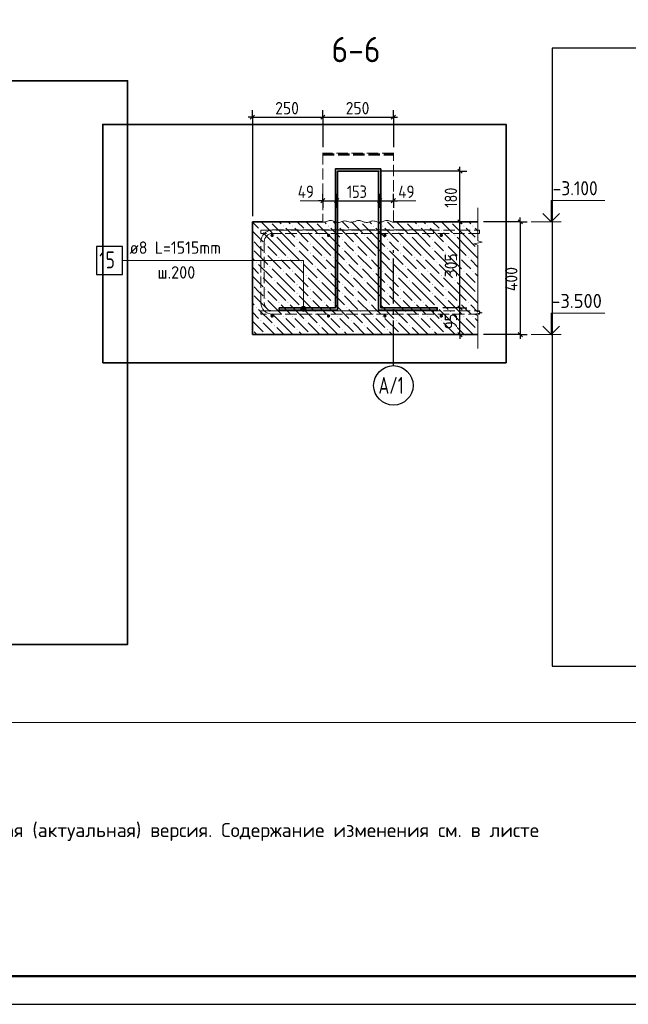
# Model space of a CAD drawing. Header units: millimetres. Extents: x 0 to 42000, y 0 to 29700.
# Tile 2 of 8: x 10792 to 21584, y 0 to 17472. Entities that reach past the tile are written whole.
import ezdxf

# ---------------------------------------------------------------- set-up
doc = ezdxf.new("R2010")
doc.units = ezdxf.units.MM
doc.linetypes.add('______2', pattern=[270, 200, -70])
doc.linetypes.add('______5', pattern=[1100, 800, -100, 100, -100])
for name, color, linetype, lineweight in [('Standard', 7, 'Continuous', 25), ('Выпуски арматуры П-обр. равн.', 52, 'Continuous', 25), ('ЖБ Плита Фундамента верхний уровень', 7, 'Continuous', 35), ('ЖБ Стена верхний уровень', 7, 'Continuous', 35), ('Обрамление П-обр. равн.', 52, 'Continuous', 25), ('Примечания', 7, 'Continuous', 13), ('Текст_ общее', 7, 'Continuous', 25), ('Фоновоя арматура Х1', 52, 'Continuous', 25)]:
    doc.layers.add(name, color=color, linetype=linetype, lineweight=lineweight)
doc.layers.add('Оси', color=7, linetype='______5', true_color=0x656565)
doc.styles.add('ISOCPEUR', font='txt')

msp = doc.modelspace()

# ---------------------------------------------------------------- hatches: boundary and pattern name
at = {"layer": 'Standard', "linetype": 'Continuous', "lineweight": 13, "transparency": 33554687}
for points in [[(15861, 12362), (15784, 12362), (15778, 12340)], [(15861, 12362), (15778, 12340), (15868, 12340)], [(15868, 12340), (15778, 12340), (15784, 12317)], [(15845, 12379), (15800, 12379), (15784, 12362)], [(15845, 12379), (15784, 12362), (15861, 12362)], [(15868, 12340), (15784, 12317), (15861, 12317)], [(15861, 12317), (15784, 12317), (15800, 12301)], [(15800, 12379), (15845, 12379), (15823, 12385)], [(15861, 12317), (15800, 12301), (15845, 12301)], [(15845, 12301), (15800, 12301), (15823, 12295)]]:
    msp.add_hatch(color=7, dxfattribs=at).paths.add_polyline_path(points)
at = {"layer": 'ЖБ Плита Фундамента верхний уровень', "linetype": 'Continuous', "lineweight": 18, "transparency": 33554687}
for points in [[(15231, 13885), (15229, 13883), (15228, 13885)], [(15463, 13810), (15469, 13816), (15476, 13810), (15469, 13803)], [(15623, 13810), (15629, 13816), (15636, 13810), (15629, 13803)], [(16031, 13885), (16029, 13883), (16028, 13885)], [(16263, 13810), (16269, 13816), (16276, 13810), (16269, 13803)], [(16423, 13810), (16429, 13816), (16436, 13810), (16429, 13803)], [(16831, 13885), (16829, 13883), (16828, 13885)], [(17063, 13810), (17069, 13816), (17076, 13810), (17069, 13803)], [(17223, 13810), (17229, 13816), (17236, 13810), (17229, 13803)], [(17631, 13885), (17629, 13883), (17628, 13885)], [(17863, 13810), (17869, 13816), (17876, 13810), (17869, 13803)], [(18023, 13810), (18029, 13816), (18036, 13810), (18029, 13803)], [(18431, 13885), (18429, 13883), (18428, 13885)], [(18663, 13810), (18669, 13816), (18676, 13810), (18669, 13803)], [(18823, 13810), (18829, 13816), (18836, 13810), (18829, 13803)], [(15063, 13730), (15069, 13736), (15076, 13730), (15069, 13723)], [(15303, 13650), (15309, 13656), (15316, 13650), (15309, 13643)], [(15863, 13730), (15869, 13736), (15876, 13730), (15869, 13723)], [(16103, 13650), (16109, 13656), (16116, 13650), (16109, 13643)], [(16663, 13730), (16669, 13736), (16676, 13730), (16669, 13723)], [(16903, 13650), (16909, 13656), (16916, 13650), (16909, 13643)], [(17463, 13730), (17469, 13736), (17476, 13730), (17469, 13723)], [(17703, 13650), (17709, 13656), (17716, 13650), (17709, 13643)], [(18263, 13730), (18269, 13736), (18276, 13730), (18269, 13723)], [(18503, 13650), (18509, 13656), (18516, 13650), (18509, 13643)], [(15143, 13490), (15149, 13496), (15156, 13490), (15149, 13483)], [(15703, 13570), (15709, 13576), (15716, 13570), (15709, 13563)], [(15943, 13490), (15949, 13496), (15956, 13490), (15949, 13483)], [(16503, 13570), (16509, 13576), (16516, 13570), (16509, 13563)], [(16743, 13490), (16749, 13496), (16756, 13490), (16749, 13483)], [(17303, 13570), (17309, 13576), (17316, 13570), (17309, 13563)], [(17543, 13490), (17549, 13496), (17556, 13490), (17549, 13483)], [(18103, 13570), (18109, 13576), (18116, 13570), (18109, 13563)], [(18343, 13490), (18349, 13496), (18356, 13490), (18349, 13483)], [(18903, 13570), (18909, 13576), (18916, 13570), (18909, 13563)], [(15143, 13330), (15149, 13336), (15156, 13330), (15149, 13323)], [(15703, 13410), (15709, 13416), (15716, 13410), (15709, 13403)], [(15943, 13330), (15949, 13336), (15956, 13330), (15949, 13323)], [(16503, 13410), (16509, 13416), (16516, 13410), (16509, 13403)], [(16743, 13330), (16749, 13336), (16756, 13330), (16749, 13323)], [(17303, 13410), (17309, 13416), (17316, 13410), (17309, 13403)], [(17543, 13330), (17549, 13336), (17556, 13330), (17549, 13323)], [(18103, 13410), (18109, 13416), (18116, 13410), (18109, 13403)], [(18343, 13330), (18349, 13336), (18356, 13330), (18349, 13323)], [(18903, 13410), (18909, 13416), (18916, 13410), (18909, 13403)], [(14983, 13170), (14989, 13176), (14996, 13170), (14989, 13163)], [(15383, 13250), (15389, 13256), (15396, 13250), (15389, 13243)], [(15543, 13250), (15549, 13256), (15556, 13250), (15549, 13243)], [(15783, 13170), (15789, 13176), (15796, 13170), (15789, 13163)], [(16183, 13250), (16189, 13256), (16196, 13250), (16189, 13243)], [(16343, 13250), (16349, 13256), (16356, 13250), (16349, 13243)], [(16583, 13170), (16589, 13176), (16596, 13170), (16589, 13163)], [(16983, 13250), (16989, 13256), (16996, 13250), (16989, 13243)], [(17143, 13250), (17149, 13256), (17156, 13250), (17149, 13243)], [(17383, 13170), (17389, 13176), (17396, 13170), (17389, 13163)], [(17783, 13250), (17789, 13256), (17796, 13250), (17789, 13243)], [(17943, 13250), (17949, 13256), (17956, 13250), (17949, 13243)], [(18183, 13170), (18189, 13176), (18196, 13170), (18189, 13163)], [(18583, 13250), (18589, 13256), (18596, 13250), (18589, 13243)], [(18743, 13250), (18749, 13256), (18756, 13250), (18749, 13243)], [(15063, 12930), (15069, 12936), (15076, 12930), (15069, 12923)], [(15223, 13090), (15229, 13096), (15236, 13090), (15229, 13083)], [(15463, 13010), (15469, 13016), (15476, 13010), (15469, 13003)], [(15623, 13010), (15629, 13016), (15636, 13010), (15629, 13003)], [(15863, 12930), (15869, 12936), (15876, 12930), (15869, 12923)], [(16023, 13090), (16029, 13096), (16036, 13090), (16029, 13083)], [(16263, 13010), (16269, 13016), (16276, 13010), (16269, 13003)], [(16423, 13010), (16429, 13016), (16436, 13010), (16429, 13003)], [(16663, 12930), (16669, 12936), (16676, 12930), (16669, 12923)], [(16823, 13090), (16829, 13096), (16836, 13090), (16829, 13083)], [(17063, 13010), (17069, 13016), (17076, 13010), (17069, 13003)], [(17223, 13010), (17229, 13016), (17236, 13010), (17229, 13003)], [(17463, 12930), (17469, 12936), (17476, 12930), (17469, 12923)], [(17623, 13090), (17629, 13096), (17636, 13090), (17629, 13083)], [(17863, 13010), (17869, 13016), (17876, 13010), (17869, 13003)], [(18023, 13010), (18029, 13016), (18036, 13010), (18029, 13003)], [(18263, 12930), (18269, 12936), (18276, 12930), (18269, 12923)], [(18423, 13090), (18429, 13096), (18436, 13090), (18429, 13083)], [(18663, 13010), (18669, 13016), (18676, 13010), (18669, 13003)], [(18823, 13010), (18829, 13016), (18836, 13010), (18829, 13003)], [(15303, 12850), (15309, 12856), (15316, 12850), (15309, 12843)], [(15703, 12770), (15709, 12776), (15716, 12770), (15709, 12763)], [(16103, 12850), (16109, 12856), (16116, 12850), (16109, 12843)], [(16503, 12770), (16509, 12776), (16516, 12770), (16509, 12763)], [(16903, 12850), (16909, 12856), (16916, 12850), (16909, 12843)], [(17303, 12770), (17309, 12776), (17316, 12770), (17309, 12763)], [(17703, 12850), (17709, 12856), (17716, 12850), (17709, 12843)], [(18103, 12770), (18109, 12776), (18116, 12770), (18109, 12763)], [(18503, 12850), (18509, 12856), (18516, 12850), (18509, 12843)], [(18903, 12770), (18909, 12776), (18916, 12770), (18909, 12763)], [(15143, 12690), (15149, 12696), (15156, 12690), (15149, 12683)], [(15703, 12610), (15709, 12616), (15716, 12610), (15709, 12603)], [(15943, 12690), (15949, 12696), (15956, 12690), (15949, 12683)], [(16503, 12610), (16509, 12616), (16516, 12610), (16509, 12603)], [(16743, 12690), (16749, 12696), (16756, 12690), (16749, 12683)], [(17303, 12610), (17309, 12616), (17316, 12610), (17309, 12603)], [(17543, 12690), (17549, 12696), (17556, 12690), (17549, 12683)], [(18103, 12610), (18109, 12616), (18116, 12610), (18109, 12603)], [(18343, 12690), (18349, 12696), (18356, 12690), (18349, 12683)], [(18903, 12610), (18909, 12616), (18916, 12610), (18909, 12603)], [(15143, 12530), (15149, 12536), (15156, 12530), (15149, 12523)], [(15383, 12450), (15389, 12456), (15396, 12450), (15389, 12443)], [(15543, 12450), (15549, 12456), (15556, 12450), (15549, 12443)], [(15943, 12530), (15949, 12536), (15956, 12530), (15949, 12523)], [(16183, 12450), (16189, 12456), (16196, 12450), (16189, 12443)], [(16343, 12450), (16349, 12456), (16356, 12450), (16349, 12443)], [(16743, 12530), (16749, 12536), (16756, 12530), (16749, 12523)], [(16983, 12450), (16989, 12456), (16996, 12450), (16989, 12443)], [(17143, 12450), (17149, 12456), (17156, 12450), (17149, 12443)], [(17543, 12530), (17549, 12536), (17556, 12530), (17549, 12523)], [(17783, 12450), (17789, 12456), (17796, 12450), (17789, 12443)], [(17943, 12450), (17949, 12456), (17956, 12450), (17949, 12443)], [(18343, 12530), (18349, 12536), (18356, 12530), (18349, 12523)], [(18583, 12450), (18589, 12456), (18596, 12450), (18589, 12443)], [(18743, 12450), (18749, 12456), (18756, 12450), (18749, 12443)], [(14983, 12370), (14989, 12376), (14996, 12370), (14989, 12363)], [(15223, 12290), (15229, 12296), (15236, 12290), (15229, 12283)], [(15783, 12370), (15789, 12376), (15796, 12370), (15789, 12363)], [(16023, 12290), (16029, 12296), (16036, 12290), (16029, 12283)], [(16583, 12370), (16589, 12376), (16596, 12370), (16589, 12363)], [(16823, 12290), (16829, 12296), (16836, 12290), (16829, 12283)], [(17383, 12370), (17389, 12376), (17396, 12370), (17389, 12363)], [(17623, 12290), (17629, 12296), (17636, 12290), (17629, 12283)], [(18183, 12370), (18189, 12376), (18196, 12370), (18189, 12363)], [(18423, 12290), (18429, 12296), (18436, 12290), (18429, 12283)], [(15063, 12130), (15069, 12136), (15076, 12130), (15069, 12123)], [(15303, 12050), (15309, 12056), (15316, 12050), (15309, 12043)], [(15463, 12210), (15469, 12216), (15476, 12210), (15469, 12203)], [(15623, 12210), (15629, 12216), (15636, 12210), (15629, 12203)], [(15863, 12130), (15869, 12136), (15876, 12130), (15869, 12123)], [(16103, 12050), (16109, 12056), (16116, 12050), (16109, 12043)], [(16263, 12210), (16269, 12216), (16276, 12210), (16269, 12203)], [(16423, 12210), (16429, 12216), (16436, 12210), (16429, 12203)], [(16663, 12130), (16669, 12136), (16676, 12130), (16669, 12123)], [(16903, 12050), (16909, 12056), (16916, 12050), (16909, 12043)], [(17063, 12210), (17069, 12216), (17076, 12210), (17069, 12203)], [(17223, 12210), (17229, 12216), (17236, 12210), (17229, 12203)], [(17463, 12130), (17469, 12136), (17476, 12130), (17469, 12123)], [(17703, 12050), (17709, 12056), (17716, 12050), (17709, 12043)], [(17863, 12210), (17869, 12216), (17876, 12210), (17869, 12203)], [(18023, 12210), (18029, 12216), (18036, 12210), (18029, 12203)], [(18263, 12130), (18269, 12136), (18276, 12130), (18269, 12123)], [(18503, 12050), (18509, 12056), (18516, 12050), (18509, 12043)], [(18663, 12210), (18669, 12216), (18676, 12210), (18669, 12203)], [(18823, 12210), (18829, 12216), (18836, 12210), (18829, 12203)], [(15143, 11890), (15149, 11896), (15156, 11890), (15151, 11885), (15148, 11885)], [(15703, 11970), (15709, 11976), (15716, 11970), (15709, 11963)], [(15943, 11890), (15949, 11896), (15956, 11890), (15951, 11885), (15948, 11885)], [(16503, 11970), (16509, 11976), (16516, 11970), (16509, 11963)], [(16743, 11890), (16749, 11896), (16756, 11890), (16751, 11885), (16748, 11885)], [(17303, 11970), (17309, 11976), (17316, 11970), (17309, 11963)], [(17543, 11890), (17549, 11896), (17556, 11890), (17551, 11885), (17548, 11885)], [(18103, 11970), (18109, 11976), (18116, 11970), (18109, 11963)], [(18343, 11890), (18349, 11896), (18356, 11890), (18351, 11885), (18348, 11885)], [(18903, 11970), (18909, 11976), (18916, 11970), (18909, 11963)]]:
    msp.add_hatch(color=7, dxfattribs=at).paths.add_polyline_path(points, flags=16)
at = {"layer": 'Фоновоя арматура Х1', "linetype": 'Continuous', "lineweight": 13, "transparency": 33554687}
for points in [[(15298, 13645), (15295, 13656), (15289, 13666), (15279, 13673), (15268, 13675), (15256, 13673), (15246, 13666), (15240, 13656), (15238, 13645), (15240, 13633), (15246, 13624), (15256, 13617), (15268, 13615), (15279, 13617), (15289, 13624), (15295, 13633)], [(16298, 13645), (16295, 13656), (16289, 13666), (16279, 13673), (16268, 13675), (16256, 13673), (16246, 13666), (16240, 13656), (16238, 13645), (16240, 13633), (16246, 13624), (16256, 13617), (16268, 13615), (16279, 13617), (16289, 13624), (16295, 13633)], [(17298, 13645), (17295, 13656), (17289, 13666), (17279, 13673), (17268, 13675), (17256, 13673), (17246, 13666), (17240, 13656), (17238, 13645), (17240, 13633), (17246, 13624), (17256, 13617), (17268, 13615), (17279, 13617), (17289, 13624), (17295, 13633)], [(18298, 13645), (18295, 13656), (18289, 13666), (18279, 13673), (18268, 13675), (18256, 13673), (18246, 13666), (18240, 13656), (18238, 13645), (18240, 13633), (18246, 13624), (18256, 13617), (18268, 13615), (18279, 13617), (18289, 13624), (18295, 13633)], [(15298, 12215), (15295, 12226), (15289, 12236), (15279, 12243), (15268, 12245), (15256, 12243), (15246, 12236), (15240, 12226), (15238, 12215), (15240, 12203), (15246, 12194), (15256, 12187), (15268, 12185), (15279, 12187), (15289, 12194), (15295, 12203)], [(16298, 12215), (16295, 12226), (16289, 12236), (16279, 12243), (16268, 12245), (16256, 12243), (16246, 12236), (16240, 12226), (16238, 12215), (16240, 12203), (16246, 12194), (16256, 12187), (16268, 12185), (16279, 12187), (16289, 12194), (16295, 12203)], [(17298, 12215), (17295, 12226), (17289, 12236), (17279, 12243), (17268, 12245), (17256, 12243), (17246, 12236), (17240, 12226), (17238, 12215), (17240, 12203), (17246, 12194), (17256, 12187), (17268, 12185), (17279, 12187), (17289, 12194), (17295, 12203)], [(18298, 12215), (18295, 12226), (18289, 12236), (18279, 12243), (18268, 12245), (18256, 12243), (18246, 12236), (18240, 12226), (18238, 12215), (18240, 12203), (18246, 12194), (18256, 12187), (18268, 12185), (18279, 12187), (18289, 12194), (18295, 12203)]]:
    msp.add_hatch(color=7, dxfattribs=at).paths.add_polyline_path(points)

# ---------------------------------------------------------------- linework, layer by layer
at = {"layer": 'Standard', "color": 7, "linetype": 'Continuous', "lineweight": -3, "transparency": 33554687}
for p, q in [((14918, 15742), (14843, 15742)), ((14918, 15742), (16168, 15742)), ((16168, 15742), (17418, 15742)), ((17418, 15742), (17493, 15742)), ((18598, 14785), (18598, 14860)), ((18598, 13885), (18598, 14785)), ((16168, 14259), (16093, 14259)), ((16168, 14259), (16410, 14259)), ((16410, 14259), (17175, 14259)), ((17175, 14259), (17418, 14259)), ((17418, 14259), (17493, 14259)), ((18598, 12360), (18598, 13885)), ((19668, 13885), (19668, 13960)), ((18598, 11885), (18598, 11810)), ((19668, 11885), (19668, 11810))]:
    msp.add_line(p, q, dxfattribs=at)
at = {"layer": 'Standard', "color": 7, "linetype": 'Continuous', "lineweight": 25, "transparency": 33554687}
for p, q in [((14880, 15704), (14955, 15779)), ((16130, 15704), (16205, 15779)), ((17380, 15704), (17455, 15779)), ((18636, 14747), (18561, 14822)), ((16130, 14221), (16205, 14296)), ((16373, 14221), (16448, 14296)), ((17138, 14221), (17213, 14296)), ((17380, 14221), (17455, 14296)), ((18636, 13847), (18561, 13922)), ((19630, 13922), (19705, 13847)), ((18636, 12322), (18561, 12397)), ((18636, 11847), (18561, 11922)), ((19630, 11922), (19705, 11847))]:
    msp.add_line(p, q, dxfattribs=at)
at = {"layer": 'Standard', "color": 251, "linetype": 'Continuous', "lineweight": -3, "true_color": 0x656565, "transparency": 33554687}
for p, q in [((14918, 15742), (14918, 15867)), ((14918, 15742), (14918, 15617)), ((14918, 15742), (14918, 13985)), ((16168, 15742), (16168, 15867)), ((16168, 15742), (16168, 15617)), ((16168, 15742), (16168, 15212)), ((17418, 15742), (17418, 15867)), ((17418, 15742), (17418, 15617)), ((17418, 15742), (17418, 15212)), ((18598, 14785), (17177, 14785)), ((18598, 14785), (18473, 14785)), ((18598, 14785), (18723, 14785)), ((16168, 14259), (16168, 14384)), ((16410, 14259), (16410, 14384)), ((17175, 14259), (17175, 14384)), ((17418, 14259), (17418, 14384)), ((16168, 14259), (16168, 14134)), ((16168, 14259), (16168, 14259)), ((16410, 14259), (16410, 14134)), ((16410, 14259), (16410, 14259)), ((17175, 14259), (17175, 14134)), ((17175, 14259), (17175, 14259)), ((17418, 14259), (17418, 14134)), ((17418, 14259), (17418, 14259)), ((18598, 13885), (18473, 13885)), ((18598, 13885), (18723, 13885)), ((19668, 13885), (19018, 13885)), ((19668, 13885), (19543, 13885)), ((19668, 13885), (19793, 13885)), ((18598, 12360), (18473, 12360)), ((18598, 12360), (18723, 12360)), ((18598, 11885), (18009, 11885)), ((18598, 11885), (18473, 11885)), ((18598, 11885), (18723, 11885)), ((19668, 11885), (19018, 11885)), ((19668, 11885), (19543, 11885)), ((19668, 11885), (19793, 11885))]:
    msp.add_line(p, q, dxfattribs=at)
at = {"layer": 'Standard', "color": 7, "linetype": 'Continuous', "lineweight": 18, "transparency": 33554687}
for p, q in [((16168, 15104), (16168, 15112)), ((17418, 15112), (17418, 15104))]:
    msp.add_line(p, q, dxfattribs=at)
at = {"layer": 'Standard', "color": 7, "linetype": 'Continuous', "lineweight": 13, "transparency": 33554687}
for p, q in [((15768, 14259), (16168, 14259)), ((17418, 14259), (17818, 14259)), ((18918, 14135), (18918, 13547)), ((19862, 13885), (20392, 13885)), ((18993, 13522), (18843, 13497)), ((18843, 13497), (18918, 13472)), ((18918, 13547), (18993, 13522)), ((18918, 13472), (18918, 12885)), ((18918, 12885), (18918, 12297)), ((15778, 12340), (15778, 12340)), ((15823, 12385), (15823, 12385)), ((15823, 12295), (15823, 12295)), ((15868, 12340), (15868, 12340)), ((18993, 12272), (18843, 12247)), ((18843, 12247), (18918, 12222)), ((18918, 12297), (18993, 12272)), ((18918, 12222), (18918, 11635)), ((19862, 11885), (20392, 11885)), ((18918, 11635), (18918, 11635))]:
    msp.add_line(p, q, dxfattribs=at)
at = {"layer": 'Standard', "color": 7, "linetype": 'Continuous', "lineweight": 25, "transparency": 33554687}
msp.add_lwpolyline([(0, 0), (42000, 0), (42000, 29700), (0, 29700), (0, 0)], close=True, dxfattribs=at)
at = {"layer": 'Standard', "color": 7, "linetype": 'Continuous', "lineweight": 50, "transparency": 33554687}
msp.add_lwpolyline([(2000, 29200), (41500, 29200), (41500, 500), (2000, 500), (2000, 29200)], close=True, dxfattribs=at)
at = {"layer": 'Standard', "color": 7, "linetype": 'Continuous', "lineweight": 13, "transparency": 33554687}
for points in [[(41500, 29200), (2000, 29200), (2000, 5000), (41500, 5000), (41500, 29200)], [(20218, 13885), (20218, 14265), (21168, 14265)], [(12618, 13199), (15823, 13199), (15823, 12340)], [(20218, 11885), (20218, 12265), (21168, 12265)]]:
    msp.add_lwpolyline(points, dxfattribs=at)
at = {"layer": 'Standard', "color": 7, "linetype": 'Continuous', "lineweight": 25, "transparency": 33554687}
msp.add_lwpolyline([(20232, 6000), (41500, 6000), (41500, 16965), (20232, 16965), (20232, 6000)], dxfattribs=at)
at = {"layer": 'Standard', "color": 254, "linetype": 'Continuous', "lineweight": 35, "true_color": 0xc4c4ff, "transparency": 33554687}
for points in [[(5266, 6387), (12706, 6387), (12706, 16387), (5266, 16387), (5266, 6387)], [(12264, 11385), (19418, 11385), (19418, 15612), (12264, 15612), (12264, 11385)]]:
    msp.add_lwpolyline(points, dxfattribs=at)
at = {"layer": 'Standard', "color": 7, "linetype": 'Continuous', "lineweight": 35, "transparency": 33554687}
for points in [[(20069, 14033), (20218, 13885), (20366, 14033)], [(20069, 12033), (20218, 11885), (20366, 12033)]]:
    msp.add_lwpolyline(points, dxfattribs=at)
at = {"layer": 'Standard', "color": 7, "linetype": 'Continuous', "lineweight": 18, "transparency": 33554687}
for points in [[(16168, 13880), (16186, 13880), (16206, 13882), (16224, 13885), (16239, 13891), (16251, 13897), (16266, 13902), (16284, 13906), (16304, 13908), (16323, 13906), (16341, 13902), (16359, 13898), (16374, 13893), (16388, 13887), (16402, 13881), (16419, 13877), (16438, 13874), (16458, 13875), (16477, 13877), (16492, 13883), (16505, 13889), (16519, 13895), (16536, 13899), (16556, 13900), (16575, 13897), (16593, 13894), (16610, 13889), (16627, 13885), (16644, 13881), (16664, 13879), (16668, 13879)], [(16668, 13880), (16686, 13880), (16706, 13882), (16724, 13885), (16739, 13891), (16751, 13897), (16766, 13902), (16784, 13906), (16804, 13908), (16823, 13906), (16841, 13902), (16859, 13898), (16874, 13893), (16888, 13887), (16902, 13881), (16919, 13877), (16938, 13874), (16958, 13875), (16977, 13877), (16992, 13883), (17005, 13889), (17019, 13895), (17036, 13899), (17056, 13900), (17075, 13897), (17093, 13894), (17110, 13889), (17127, 13885), (17144, 13881), (17164, 13879), (17168, 13879)], [(17168, 13880), (17186, 13880), (17206, 13882), (17224, 13885), (17239, 13891), (17251, 13897), (17266, 13902), (17284, 13906), (17304, 13908), (17323, 13906), (17341, 13902), (17359, 13898), (17374, 13893), (17388, 13887), (17402, 13881), (17418, 13877)]]:
    msp.add_lwpolyline(points, dxfattribs=at)
at = {"layer": 'Standard', "color": 251, "linetype": 'Continuous', "lineweight": -3, "true_color": 0x656565, "transparency": 33554687}
for points in [[(18598, 13885), (18581, 13885), (18581, 13885), (18298, 13885)], [(18598, 12360), (18581, 12360), (18581, 12360), (18581, 12360), (18581, 12360), (18298, 12360)]]:
    msp.add_lwpolyline(points, dxfattribs=at)
at = {"layer": 'Standard', "color": 7, "linetype": 'Continuous', "lineweight": -3, "transparency": 33554687}
for points in [[(19668, 13885), (19668, 12574), (19668, 12574), (19668, 11885)], [(18598, 11885), (18598, 11899), (18598, 11899), (18598, 12360)]]:
    msp.add_lwpolyline(points, dxfattribs=at)
at = {"layer": 'Standard', "color": 7, "linetype": 'Continuous', "lineweight": 13, "transparency": 33554687}
msp.add_circle((15823, 12340), 45, dxfattribs=at)
at = {"layer": 'Выпуски арматуры П-обр. равн.', "color": 7, "linetype": 'Continuous', "lineweight": 35, "transparency": 33554687}
msp.add_lwpolyline([(15390, 12360), (16390, 12360), (16390, 14825), (17195, 14825), (17195, 12360), (18195, 12360), (18195, 12320), (17155, 12320), (17155, 14785), (16430, 14785), (16430, 12320), (15390, 12320), (15390, 12360)], dxfattribs=at)
at = {"layer": 'Выпуски арматуры П-обр. равн.', "color": 7, "linetype": 'Continuous', "lineweight": 25, "transparency": 33554687}
msp.add_lwpolyline([(12153, 12949), (12613, 12949), (12613, 13449), (12153, 13449), (12153, 12949)], dxfattribs=at)
at = {"layer": 'ЖБ Плита Фундамента верхний уровень', "color": 7, "linetype": 'Continuous', "lineweight": 35, "transparency": 33554687}
for p, q in [((14918, 13885), (14918, 11885)), ((16168, 13885), (14918, 13885)), ((18918, 13885), (17418, 13885)), ((14918, 11885), (18918, 11885))]:
    msp.add_line(p, q, dxfattribs=at)
at = {"layer": 'ЖБ Плита Фундамента верхний уровень', "color": 252, "linetype": 'Continuous', "lineweight": 18, "true_color": 0x8f8f8f, "transparency": 33554687}
for p, q in [((14918, 13881), (15029, 13770)), ((15074, 13885), (15269, 13690)), ((15509, 13610), (15269, 13850)), ((15394, 13885), (15429, 13850)), ((15589, 13850), (15554, 13885)), ((15714, 13885), (15829, 13770)), ((15874, 13885), (16069, 13690)), ((16309, 13610), (16069, 13850)), ((16194, 13885), (16229, 13850)), ((16389, 13850), (16354, 13885)), ((16514, 13885), (16629, 13770)), ((16674, 13885), (16869, 13690)), ((17109, 13610), (16869, 13850)), ((16994, 13885), (17029, 13850)), ((17189, 13850), (17154, 13885)), ((17314, 13885), (17429, 13770)), ((17474, 13885), (17669, 13690)), ((17909, 13610), (17669, 13850)), ((17794, 13885), (17829, 13850)), ((17989, 13850), (17954, 13885)), ((18114, 13885), (18229, 13770)), ((18274, 13885), (18469, 13690)), ((18709, 13610), (18469, 13850)), ((18594, 13885), (18629, 13850)), ((18789, 13850), (18754, 13885)), ((18914, 13885), (18918, 13881)), ((14918, 13721), (15109, 13530)), ((15349, 13450), (15109, 13690)), ((15509, 13770), (15669, 13610)), ((15669, 13770), (15909, 13530)), ((16149, 13450), (15909, 13690)), ((16309, 13770), (16469, 13610)), ((16469, 13770), (16709, 13530)), ((16949, 13450), (16709, 13690)), ((17109, 13770), (17269, 13610)), ((17269, 13770), (17509, 13530)), ((17749, 13450), (17509, 13690)), ((17909, 13770), (18069, 13610)), ((18069, 13770), (18309, 13530)), ((18549, 13450), (18309, 13690)), ((18709, 13770), (18869, 13610)), ((18869, 13770), (18918, 13721)), ((15029, 13450), (14949, 13530)), ((15349, 13610), (15509, 13450)), ((15509, 13610), (15669, 13450)), ((15829, 13450), (15749, 13530)), ((16149, 13610), (16309, 13450)), ((16309, 13610), (16469, 13450)), ((16629, 13450), (16549, 13530)), ((16949, 13610), (17109, 13450)), ((17109, 13610), (17269, 13450)), ((17429, 13450), (17349, 13530)), ((17749, 13610), (17909, 13450)), ((17909, 13610), (18069, 13450)), ((18229, 13450), (18149, 13530)), ((18549, 13610), (18709, 13450)), ((18709, 13610), (18869, 13450)), ((14949, 13370), (15189, 13130)), ((15109, 13370), (15029, 13450)), ((15189, 13450), (15349, 13290)), ((15189, 13290), (15429, 13050)), ((15349, 13450), (15509, 13290)), ((15509, 13450), (15749, 13210)), ((15749, 13370), (15989, 13130)), ((15909, 13370), (15829, 13450)), ((15989, 13450), (16149, 13290)), ((15989, 13290), (16229, 13050)), ((16149, 13450), (16309, 13290)), ((16309, 13450), (16549, 13210)), ((16549, 13370), (16789, 13130)), ((16709, 13370), (16629, 13450)), ((16789, 13450), (16949, 13290)), ((16789, 13290), (17029, 13050)), ((16949, 13450), (17109, 13290)), ((17109, 13450), (17349, 13210)), ((17349, 13370), (17589, 13130)), ((17509, 13370), (17429, 13450)), ((17589, 13450), (17749, 13290)), ((17589, 13290), (17829, 13050)), ((17749, 13450), (17909, 13290)), ((17909, 13450), (18149, 13210)), ((18149, 13370), (18389, 13130)), ((18309, 13370), (18229, 13450)), ((18389, 13450), (18549, 13290)), ((18389, 13290), (18629, 13050)), ((18549, 13450), (18709, 13290)), ((18709, 13450), (18918, 13241)), ((14918, 13241), (14949, 13210)), ((15029, 13130), (15269, 12890)), ((15509, 13130), (15429, 13210)), ((15589, 13050), (15509, 13130)), ((15589, 13210), (15829, 12970)), ((15829, 13130), (16069, 12890)), ((16309, 13130), (16229, 13210)), ((16389, 13050), (16309, 13130)), ((16389, 13210), (16629, 12970)), ((16629, 13130), (16869, 12890)), ((17109, 13130), (17029, 13210)), ((17189, 13050), (17109, 13130)), ((17189, 13210), (17429, 12970)), ((17429, 13130), (17669, 12890)), ((17909, 13130), (17829, 13210)), ((17989, 13050), (17909, 13130)), ((17989, 13210), (18229, 12970)), ((18229, 13130), (18469, 12890)), ((18709, 13130), (18629, 13210)), ((18789, 13050), (18709, 13130)), ((18789, 13210), (18918, 13081)), ((14918, 13081), (15029, 12970)), ((15509, 12810), (15269, 13050)), ((15509, 12970), (15669, 12810)), ((15669, 12970), (15909, 12730)), ((16309, 12810), (16069, 13050)), ((16309, 12970), (16469, 12810)), ((16469, 12970), (16709, 12730)), ((17109, 12810), (16869, 13050)), ((17109, 12970), (17269, 12810)), ((17269, 12970), (17509, 12730)), ((17909, 12810), (17669, 13050)), ((17909, 12970), (18069, 12810)), ((18069, 12970), (18309, 12730)), ((18709, 12810), (18469, 13050)), ((18709, 12970), (18869, 12810)), ((18869, 12970), (18918, 12921)), ((14918, 12921), (15109, 12730)), ((15349, 12650), (15109, 12890)), ((15349, 12810), (15509, 12650)), ((15509, 12810), (15669, 12650)), ((16149, 12650), (15909, 12890)), ((16149, 12810), (16309, 12650)), ((16309, 12810), (16469, 12650)), ((16949, 12650), (16709, 12890)), ((16949, 12810), (17109, 12650)), ((17109, 12810), (17269, 12650)), ((17749, 12650), (17509, 12890)), ((17749, 12810), (17909, 12650)), ((17909, 12810), (18069, 12650)), ((18549, 12650), (18309, 12890)), ((18549, 12810), (18709, 12650)), ((18709, 12810), (18869, 12650)), ((15029, 12650), (14949, 12730)), ((15109, 12570), (15029, 12650)), ((15189, 12650), (15349, 12490)), ((15349, 12650), (15509, 12490)), ((15509, 12650), (15749, 12410)), ((15829, 12650), (15749, 12730)), ((15909, 12570), (15829, 12650)), ((15989, 12650), (16149, 12490)), ((16149, 12650), (16309, 12490)), ((16309, 12650), (16549, 12410)), ((16629, 12650), (16549, 12730)), ((16709, 12570), (16629, 12650)), ((16789, 12650), (16949, 12490)), ((16949, 12650), (17109, 12490)), ((17109, 12650), (17349, 12410)), ((17429, 12650), (17349, 12730)), ((17509, 12570), (17429, 12650)), ((17589, 12650), (17749, 12490)), ((17749, 12650), (17909, 12490)), ((17909, 12650), (18149, 12410)), ((18229, 12650), (18149, 12730)), ((18309, 12570), (18229, 12650)), ((18389, 12650), (18549, 12490)), ((18549, 12650), (18709, 12490)), ((18709, 12650), (18918, 12441)), ((14918, 12441), (14949, 12410)), ((14949, 12570), (15189, 12330)), ((15189, 12490), (15429, 12250)), ((15509, 12330), (15429, 12410)), ((15589, 12410), (15829, 12170)), ((15749, 12570), (15989, 12330)), ((15989, 12490), (16229, 12250)), ((16309, 12330), (16229, 12410)), ((16389, 12410), (16629, 12170)), ((16549, 12570), (16789, 12330)), ((16789, 12490), (17029, 12250)), ((17109, 12330), (17029, 12410)), ((17189, 12410), (17429, 12170)), ((17349, 12570), (17589, 12330)), ((17589, 12490), (17829, 12250)), ((17909, 12330), (17829, 12410)), ((17989, 12410), (18229, 12170)), ((18149, 12570), (18389, 12330)), ((18389, 12490), (18629, 12250)), ((18709, 12330), (18629, 12410)), ((18789, 12410), (18918, 12281)), ((14918, 12281), (15029, 12170)), ((15029, 12330), (15269, 12090)), ((15509, 12010), (15269, 12250)), ((15589, 12250), (15509, 12330)), ((15829, 12330), (16069, 12090)), ((16309, 12010), (16069, 12250)), ((16389, 12250), (16309, 12330)), ((16629, 12330), (16869, 12090)), ((17109, 12010), (16869, 12250)), ((17189, 12250), (17109, 12330)), ((17429, 12330), (17669, 12090)), ((17909, 12010), (17669, 12250)), ((17989, 12250), (17909, 12330)), ((18229, 12330), (18469, 12090)), ((18709, 12010), (18469, 12250)), ((18789, 12250), (18709, 12330)), ((14918, 12121), (15109, 11930)), ((15314, 11885), (15109, 12090)), ((15509, 12170), (15669, 12010)), ((15669, 12170), (15909, 11930)), ((16114, 11885), (15909, 12090)), ((16309, 12170), (16469, 12010)), ((16469, 12170), (16709, 11930)), ((16914, 11885), (16709, 12090)), ((17109, 12170), (17269, 12010)), ((17269, 12170), (17509, 11930)), ((17714, 11885), (17509, 12090)), ((17909, 12170), (18069, 12010)), ((18069, 12170), (18309, 11930)), ((18514, 11885), (18309, 12090)), ((18709, 12170), (18869, 12010)), ((18869, 12170), (18918, 12121)), ((14994, 11885), (14949, 11930)), ((15349, 12010), (15474, 11885)), ((15509, 12010), (15634, 11885)), ((15794, 11885), (15749, 11930)), ((16149, 12010), (16274, 11885)), ((16309, 12010), (16434, 11885)), ((16594, 11885), (16549, 11930)), ((16949, 12010), (17074, 11885)), ((17109, 12010), (17234, 11885)), ((17394, 11885), (17349, 11930)), ((17749, 12010), (17874, 11885)), ((17909, 12010), (18034, 11885)), ((18194, 11885), (18149, 11930)), ((18549, 12010), (18674, 11885)), ((18709, 12010), (18834, 11885))]:
    msp.add_line(p, q, dxfattribs=at)
at = {"layer": 'ЖБ Стена верхний уровень', "color": 253, "linetype": '______2', "lineweight": 18, "true_color": 0xa0a0a0, "transparency": 33554687}
for p, q in [((16168, 15104), (16168, 13885)), ((17418, 15104), (16168, 15104)), ((17418, 13885), (17418, 15104))]:
    msp.add_line(p, q, dxfattribs=at)
at = {"layer": 'Обрамление П-обр. равн.', "color": 253, "linetype": '______2', "lineweight": 13, "true_color": 0xa0a0a0, "transparency": 33554687}
msp.add_lwpolyline([(18128, 13680), (15272, 13680), (15245, 13676), (15217, 13667), (15192, 13653), (15172, 13636), (15155, 13615), (15140, 13590), (15131, 13563), (15128, 13536), (15128, 12449), (15131, 12422), (15140, 12394), (15155, 12369), (15172, 12349), (15192, 12332), (15217, 12318), (15245, 12309), (15272, 12305), (18128, 12305), (18128, 12245), (15268, 12245), (15231, 12250), (15193, 12262), (15158, 12282), (15129, 12306), (15105, 12335), (15085, 12370), (15073, 12408), (15068, 12445), (15068, 13540), (15073, 13576), (15085, 13614), (15105, 13650), (15129, 13678), (15158, 13703), (15193, 13722), (15231, 13735), (15268, 13740), (18128, 13740), (18128, 13680)], dxfattribs=at)
at = {"layer": 'Оси', "color": 8, "linetype": '______5', "lineweight": -3, "transparency": 33554687}
msp.add_line((17418, 11333), (17418, 13385), dxfattribs=at)
at = {"layer": 'Оси', "color": 251, "linetype": 'Continuous', "lineweight": -3, "true_color": 0x494949, "transparency": 33554687}
msp.add_circle((17418, 10983), 350, dxfattribs=at)
at = {"layer": 'Примечания', "color": 253, "linetype": '______2', "lineweight": -3, "true_color": 0xababab, "transparency": 33554687}
for p, q in [((16168, 15090), (17418, 15090)), ((16168, 15077), (17418, 15077)), ((16168, 15072), (17418, 15072))]:
    msp.add_line(p, q, dxfattribs=at)
at = {"layer": 'Фоновоя арматура Х1', "color": 253, "linetype": '______2', "lineweight": 13, "true_color": 0xa0a0a0, "transparency": 33554687}
for points in [[(18948, 13675), (15068, 13675), (15068, 13735), (18948, 13735), (18948, 13675)], [(18948, 12245), (15068, 12245), (15068, 12305), (18948, 12305), (18948, 12245)]]:
    msp.add_lwpolyline(points, dxfattribs=at)

# ---------------------------------------------------------------- texts
at = {"layer": 'Standard', "color": 7, "linetype": 'Continuous', "lineweight": 25, "transparency": 33554687, "attachment_point": 7, "style": 'ISOCPEUR'}
for s, insert, char_height, width in [('\\W0.91;250', (15323, 15792), 220, 561.98), ('\\W0.91;250', (16573, 15792), 220, 561.98), ('\\W0.88;49', (15722, 14309), 220, 426.8), ('\\W0.83;153', (16595, 14309), 220, 508.57), ('\\W0.88;49', (17505, 14309), 220, 426.8), ('\\W0.90;-3.100', (20243, 14356), 250, 1011.77), ('\\W0.95;-3.500', (20218, 12356), 250, 1067.86)]:
    msp.add_mtext(s, dxfattribs=dict(at, insert=insert, char_height=char_height, width=width))
at = {"layer": 'Standard', "color": 7, "linetype": 'Continuous', "lineweight": 25, "transparency": 33554687, "char_height": 220, "attachment_point": 7, "rotation": 90, "style": 'ISOCPEUR'}
for s, insert, width in [('\\W0.83;180', (18548, 14137), 508.56), ('\\W0.91;305', (18548, 12902), 561.98), ('\\W0.92;400', (19618, 12654), 584.44), ('\\W0.87;95', (18548, 11979), 403.92)]:
    msp.add_mtext(s, dxfattribs=dict(at, insert=insert, width=width))
at = {"layer": 'Standard', "color": 240, "linetype": 'Continuous', "lineweight": 13, "transparency": 33554687, "insert": (3000, 3217), "char_height": 250, "width": 17066.88, "attachment_point": 1, "line_spacing_factor": 0.903614}
msp.add_mtext('\\A1;{\\fISOCPEUR|i0|b0;\\H250.000000;\\W1.000000;\\C240;В выделенной области представлена замененная (актуальная) версия. Содержание изменения см. в листе}\\P{\\fISOCPEUR|i0|b0;\\H250.000000;\\W1.000000;\\C240;разрешения на внесение изменений.}\\P', dxfattribs=at)
at = {"layer": 'Выпуски арматуры П-обр. равн.', "color": 7, "linetype": 'Continuous', "lineweight": 13, "transparency": 33554687, "attachment_point": 7, "style": 'ISOCPEUR'}
for s, insert, char_height, width in [('\\W0.93;ø8 L=1515mm ', (12739, 13317), 220, 1949.98), ('\\W0.75;15', (12203, 13059), 300, 472.27), ('\\W0.95;ш.200 ', (13234, 12877), 220, 962.14)]:
    msp.add_mtext(s, dxfattribs=dict(at, insert=insert, char_height=char_height, width=width))
at = {"layer": 'Оси', "color": 251, "linetype": 'Continuous', "lineweight": 25, "true_color": 0x494949, "transparency": 33554687, "insert": (17155, 10833), "char_height": 300, "width": 629.78, "attachment_point": 7, "style": 'ISOCPEUR'}
msp.add_mtext('\\W0.70;А/1', dxfattribs=at)
at = {"layer": 'Текст_ общее', "color": 7, "linetype": 'Continuous', "lineweight": 50, "transparency": 33554687, "insert": (16320, 16717), "char_height": 450, "width": 1149.52, "attachment_point": 7, "style": 'ISOCPEUR'}
msp.add_mtext('\\W0.91;6-6', dxfattribs=at)

doc.saveas('drawing.dxf')
